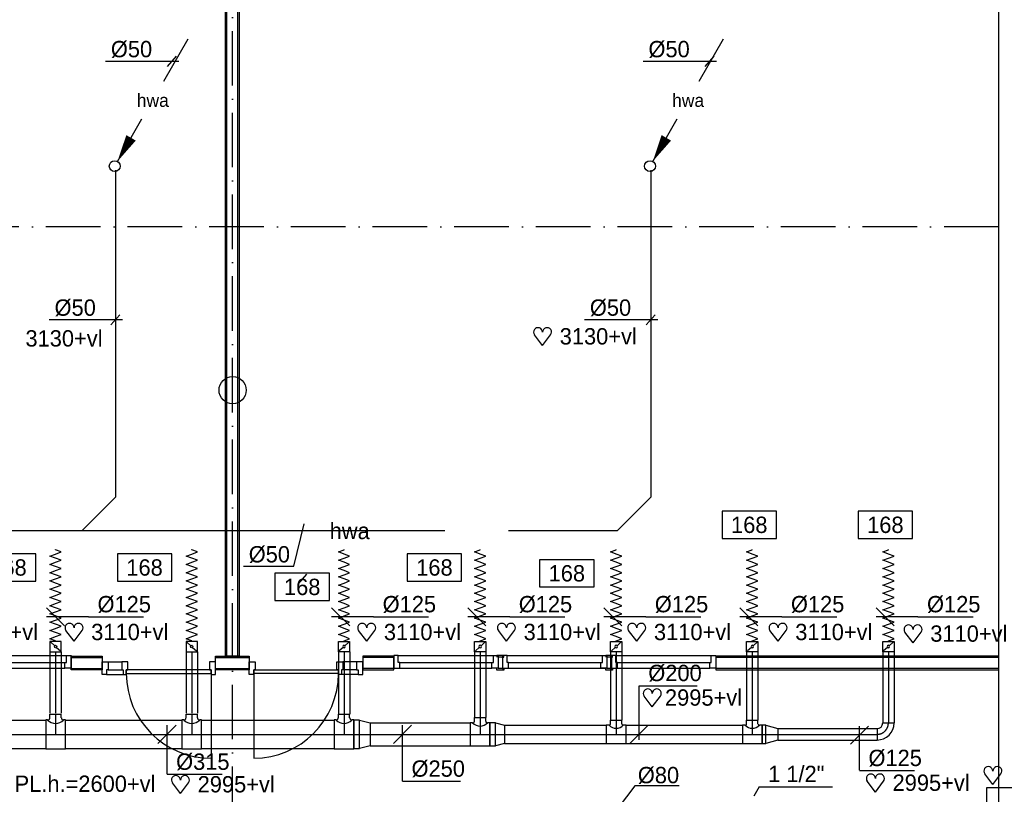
# Model space of a CAD drawing. Extents: x -39327 to 109237, y 358172 to 442272.
# Tile 89 of 96: x 91761 to 102613, y 406540 to 415074. Entities that reach past the tile are written whole.
import ezdxf
from ezdxf.enums import TextEntityAlignment as Align

# ---------------------------------------------------------------- set-up
doc = ezdxf.new("R2010")
doc.units = 0
doc.header["$LTSCALE"] = 100
for name, pattern in [('2322122', [47, 40, -7]), ('CENTER2', [11.25, 7.5, -1.25, 1.25, -1.25]), ('CENTER4', [5, 3.125, -0.625, 0.625, -0.625]), ('DASHDOT', [9, 6, -1.5, 0, -1.5]), ('LURETOUR', [6, 4, -2])]:
    doc.linetypes.add(name, pattern=pattern)
doc.layers.get('0').update_dxf_attribs({"linetype": 'CONTINUOUS'})
for name, color, linetype in [('AL$7----_STRAMIEN', 1, 'DASHDOT'), ('AL22----_BINNENWAND', 7, 'CONTINUOUS'), ('AL32----_BINNENKOZ', 7, 'CONTINUOUS'), ('AL32----_DRAAIRICHTING', 1, 'CONTINUOUS'), ('BOUW', 8, 'CONTINUOUS'), ('WL521---', 4, 'CONTINUOUS'), ('WL5627--', 4, 'CONTINUOUS'), ('WL570---', 3, 'CONTINUOUS'), ('WL570---_HARTLIJN', 1, 'CONTINUOUS'), ('WL570---_RETOUR', 3, 'CONTINUOUS'), ('WM$1----', 1, 'CONTINUOUS'), ('WM521---', 1, 'CONTINUOUS'), ('WM531---', 1, 'CONTINUOUS'), ('WM570---', 1, 'CONTINUOUS')]:
    doc.layers.add(name, color=color, linetype=linetype)
doc.styles.add('BURO-018', font='BUROFONT.shx', dxfattribs={"height": 180})

# ---------------------------------------------------------------- blocks, each defined once
blk = doc.blocks.new('LU-1D-K-FA')
at = {"color": 0, "linetype": 'CONTINUOUS'}
for p, q in [((-0.5, 125), (0.5, 125)), ((-0.5, -125), (0.5, -125))]:
    blk.add_line(p, q, dxfattribs=at)
at = {"layer": 'WL570---_HARTLIJN', "linetype": 'CENTER2'}
blk.add_line((-0.5, 0), (0.5, 0), dxfattribs=at)
blk = doc.blocks.new('LU-1D-K-C8')
at = {"color": 0, "linetype": 'CONTINUOUS'}
for p, q in [((-0.5, 100), (0.5, 100)), ((-0.5, -100), (0.5, -100))]:
    blk.add_line(p, q, dxfattribs=at)
at = {"layer": 'WL570---_HARTLIJN', "linetype": 'CENTER2'}
blk.add_line((-0.5, 0), (0.5, 0), dxfattribs=at)
blk = doc.blocks.new('LU-1D-K-13B')
at = {"color": 0, "linetype": 'CONTINUOUS'}
for p, q in [((-0.5, 157.5), (0.5, 157.5)), ((-0.5, -157.5), (0.5, -157.5))]:
    blk.add_line(p, q, dxfattribs=at)
at = {"layer": 'WL570---_HARTLIJN', "linetype": 'CENTER2'}
blk.add_line((-0.5, 0), (0.5, 0), dxfattribs=at)
blk = doc.blocks.new('LU-1D-F-7D3F4')
at = {"color": 0, "linetype": 'CONTINUOUS'}
for p, q in [((-506, 0), (-500, 0)), ((-500, 0), (-478, 62)), ((-478, 62), (-455, 0)), ((-455, 0), (-432, -62)), ((-432, -62), (-409, 0)), ((-409, 0), (-387, 62)), ((-387, 62), (-364, 0)), ((-364, 0), (-341, -62)), ((-341, -62), (-318, 0)), ((-318, 0), (-296, 62)), ((-296, 62), (-273, 0)), ((-273, 0), (-250, -62)), ((-250, -62), (-227, 0)), ((-227, 0), (-205, 62)), ((-205, 62), (-182, 0)), ((-182, 0), (-159, -62)), ((-159, -62), (-136, 0)), ((-136, 0), (-114, 62)), ((-114, 62), (-91, 0)), ((-91, 0), (-68, -62)), ((-68, -62), (-45, 0)), ((-45, 0), (-23, 62)), ((-23, 62), (0, 0)), ((0, 0), (23, -62)), ((23, -62), (45, 0)), ((45, 0), (68, 62)), ((68, 62), (91, 0)), ((91, 0), (114, -62)), ((114, -62), (136, 0)), ((136, 0), (159, 62)), ((159, 62), (182, 0)), ((182, 0), (205, -62)), ((205, -62), (227, 0)), ((227, 0), (250, 62)), ((250, 62), (273, 0)), ((273, 0), (296, -62)), ((296, -62), (318, 0)), ((318, 0), (341, 62)), ((341, 62), (364, 0)), ((364, 0), (387, -62)), ((387, -62), (409, 0)), ((409, 0), (432, 62)), ((432, 62), (455, 0)), ((455, 0), (478, -62)), ((478, -62), (500, 0)), ((500, 0), (506, 0))]:
    blk.add_line(p, q, dxfattribs=at)
blk = doc.blocks.new('LU-ORND')
at = {"color": 0, "linetype": 'CONTINUOUS'}
for p, q in [((-3, 1.5), (-3, -1.5)), ((3, 1.5), (-3, 1.5)), ((3, -1.5), (3, 1.5)), ((-3, -1.5), (3, -1.5))]:
    blk.add_line(p, q, dxfattribs=at)
blk = doc.blocks.new('*U147', base_point=(82047, 51541))
at = {"layer": 'WM570---', "linetype": 'CONTINUOUS'}
for p, q in [((81947, 51640), (82146, 51441)), ((82409, 51541), (81947, 51541)), ((82409, 51541), (83016, 51541))]:
    blk.add_line(p, q, dxfattribs=at)
at = {"layer": 'WM570---', "linetype": 'CONTINUOUS', "style": 'BURO-018'}
blk.add_text('%%c125', height=180, dxfattribs=at).set_placement((82509, 51591))
blk = doc.blocks.new('LU-1D-K-7D')
at = {"color": 0, "linetype": 'CONTINUOUS'}
for p, q in [((-0.5, 62.5), (0.5, 62.5)), ((-0.5, -62.5), (0.5, -62.5))]:
    blk.add_line(p, q, dxfattribs=at)
at = {"layer": 'WL570---_HARTLIJN', "linetype": 'CENTER2'}
blk.add_line((-0.5, 0), (0.5, 0), dxfattribs=at)
blk = doc.blocks.new('LU-1D-KL-7D70')
at = {"color": 0, "linetype": 'CONTINUOUS'}
for p, q in [((-56, 62), (-56, -62)), ((56, 62), (-56, 62)), ((47, 52), (9, 10)), ((56, -62), (56, 62)), ((-56, -62), (56, -62)), ((-9, -10), (-47, -52))]:
    blk.add_line(p, q, dxfattribs=at)
blk.add_circle((0, 0), 14.1, dxfattribs=at)
blk = doc.blocks.new('LU-1D-T-5A-13B7D5ADADD')
at = {"color": 0, "linetype": 'CONTINUOUS'}
for p, q in [((-62, 183), (-62, 222)), ((-62, 222), (62, 222)), ((62, 183), (62, 222)), ((-88, 158), (-109, 158)), ((-109, 158), (-109, -158)), ((109, 158), (88, 158)), ((109, -158), (109, 158)), ((-109, -158), (109, -158))]:
    blk.add_line(p, q, dxfattribs=at)
at = {"color": 0, "linetype": 'CONTINUOUS', "flags": 128}
for points in [[(-88, 158, 0.02182), (-85, 158, 0.037214), (-83, 158, 0.006436), (-80, 159, 0.02182), (-79, 159, 0.02182), (-77, 160, 0.02182), (-75, 161, 0.02182), (-73, 162, 0.02182), (-72, 163, 0.02182), (-70, 165, 0.02182), (-68, 167, 0.02182), (-67, 168, 0.02182), (-66, 170, 0.02182), (-65, 172, 0.02182), (-64, 174, 0.02182), (-64, 175, 0.006436), (-63, 178, 0.037214), (-63, 180, 0.02182), (-62, 183)], [(62, 183, 0.02182), (63, 180, 0.037214), (63, 178, 0.006436), (64, 175, 0.02182), (64, 174, 0.02182), (65, 172, 0.02182), (66, 170, 0.02182), (67, 168, 0.02182), (68, 167, 0.02182), (70, 165, 0.02182), (72, 163, 0.02182), (73, 162, 0.02182), (75, 161, 0.02182), (77, 160, 0.02182), (79, 159, 0.02182), (80, 159, 0.006436), (83, 158, 0.037214), (85, 158, 0.02182), (88, 158)]]:
    blk.add_lwpolyline(points, format="xyb", dxfattribs=at)
at = {"color": 0, "linetype": 'CONTINUOUS'}
blk.add_arc((0, 245), 124, 225, 315, dxfattribs=at)
at = {"layer": 'WL570---_HARTLIJN', "linetype": 'CENTER4'}
for p, q in [((0, 222), (0, 0)), ((-109, 0), (109, 0))]:
    blk.add_line(p, q, dxfattribs=at)
blk = doc.blocks.new('LU-1D-VCH-13BFA783C')
at = {"color": 0, "linetype": 'CONTINUOUS'}
for p, q in [((60, 157.5), (0, 157.5)), ((0, 157.5), (0, -157.5)), ((60, 157.5), (180.1, 125)), ((60, -157.5), (60, 157.5)), ((180.1, 125), (180.1, -125)), ((0, -157.5), (60, -157.5)), ((180.1, -125), (60, -157.5))]:
    blk.add_line(p, q, dxfattribs=at)
at = {"layer": 'WL570---_HARTLIJN', "linetype": 'CENTER4'}
blk.add_line((0, 0), (180.1, 0), dxfattribs=at)
blk = doc.blocks.new('LU-1D-T-5A-FA7D5ADAB9')
at = {"color": 0, "linetype": 'CONTINUOUS'}
for p, q in [((-82, 125), (-109, 125)), ((-109, 125), (-109, -125)), ((-62, 145), (-62, 185)), ((-62, 185), (62, 185)), ((62, 145), (62, 185)), ((109, 125), (82, 125)), ((109, -125), (109, 125)), ((-109, -125), (109, -125))]:
    blk.add_line(p, q, dxfattribs=at)
at = {"color": 0, "linetype": 'CONTINUOUS', "flags": 128}
for points in [[(-82, 125, 0.02182), (-80, 125, 0.037214), (-79, 125, 0.006436), (-76, 126, 0.02182), (-76, 126, 0.02182), (-74, 127, 0.02182), (-72, 128, 0.02182), (-71, 129, 0.02182), (-70, 130, 0.02182), (-68, 131, 0.02182), (-67, 132, 0.02182), (-66, 134, 0.02182), (-65, 135, 0.02182), (-64, 137, 0.02182), (-64, 138, 0.02182), (-63, 139, 0.006436), (-63, 142, 0.037214), (-63, 143, 0.02182), (-62, 145)], [(62, 145, 0.02182), (63, 143, 0.037214), (63, 142, 0.006436), (63, 139, 0.02182), (64, 138, 0.02182), (64, 137, 0.02182), (65, 135, 0.02182), (66, 134, 0.02182), (67, 132, 0.02182), (68, 131, 0.02182), (70, 130, 0.02182), (71, 129, 0.02182), (72, 128, 0.02182), (74, 127, 0.02182), (76, 126, 0.02182), (76, 126, 0.006436), (79, 125, 0.037214), (80, 125, 0.02182), (82, 125)]]:
    blk.add_lwpolyline(points, format="xyb", dxfattribs=at)
at = {"color": 0, "linetype": 'CONTINUOUS'}
blk.add_arc((0, 208), 117, 225, 315, dxfattribs=at)
at = {"layer": 'WL570---_HARTLIJN', "linetype": 'CENTER4'}
for p, q in [((0, 185), (0, 0)), ((-109, 0), (109, 0))]:
    blk.add_line(p, q, dxfattribs=at)
blk = doc.blocks.new('LU-1D-VCH-FAC8633C')
at = {"color": 0, "linetype": 'CONTINUOUS'}
for p, q in [((60, 125), (0, 125)), ((0, 125), (0, -125)), ((60, 125), (159.1, 100)), ((60, -125), (60, 125)), ((159.1, 100), (159.1, -100)), ((159.1, -100), (60, -125)), ((0, -125), (60, -125))]:
    blk.add_line(p, q, dxfattribs=at)
at = {"layer": 'WL570---_HARTLIJN', "linetype": 'CENTER4'}
blk.add_line((0, 0), (159.1, 0), dxfattribs=at)
blk = doc.blocks.new('LU-1D-T-5A-C87D5ADA9D')
at = {"color": 0, "linetype": 'CONTINUOUS'}
for p, q in [((-62, 116), (-62, 157)), ((-62, 157), (62, 157)), ((62, 116), (62, 157)), ((-78, 100), (-109, 100)), ((-109, 100), (-109, -100)), ((109, 100), (78, 100)), ((109, -100), (109, 100)), ((-109, -100), (109, -100))]:
    blk.add_line(p, q, dxfattribs=at)
at = {"color": 0, "linetype": 'CONTINUOUS', "flags": 128}
for points in [[(-78, 100, 0.02182), (-77, 100, 0.037214), (-76, 100, 0.006436), (-74, 101, 0.02182), (-73, 101, 0.02182), (-72, 101, 0.02182), (-70, 102, 0.02182), (-69, 103, 0.02182), (-68, 104, 0.02182), (-67, 105, 0.02182), (-66, 106, 0.02182), (-65, 107, 0.02182), (-65, 108, 0.02182), (-64, 109, 0.02182), (-63, 111, 0.02182), (-63, 111, 0.006436), (-63, 113, 0.037214), (-63, 114, 0.02182), (-62, 116)], [(62, 116, 0.02182), (63, 114, 0.037214), (63, 113, 0.006436), (63, 111, 0.02182), (63, 111, 0.02182), (64, 109, 0.02182), (65, 108, 0.02182), (65, 107, 0.02182), (66, 106, 0.02182), (67, 105, 0.02182), (68, 104, 0.02182), (69, 103, 0.02182), (70, 102, 0.02182), (72, 101, 0.02182), (73, 101, 0.02182), (74, 101, 0.006436), (76, 100, 0.037214), (77, 100, 0.02182), (78, 100)]]:
    blk.add_lwpolyline(points, format="xyb", dxfattribs=at)
at = {"color": 0, "linetype": 'CONTINUOUS'}
blk.add_arc((0, 178), 111, 225, 315, dxfattribs=at)
at = {"layer": 'WL570---_HARTLIJN', "linetype": 'CENTER4'}
for p, q in [((0, 157), (0, 0)), ((-109, 0), (109, 0))]:
    blk.add_line(p, q, dxfattribs=at)
blk = doc.blocks.new('LU-1D-VCH-C87D8628')
at = {"color": 0, "linetype": 'CONTINUOUS'}
for p, q in [((40, 100), (0, 100)), ((0, 100), (0, -100)), ((40, 100), (174.1, 62.5)), ((40, -100), (40, 100)), ((174.1, 62.5), (174.1, -62.5)), ((0, -100), (40, -100)), ((174.1, -62.5), (40, -100))]:
    blk.add_line(p, q, dxfattribs=at)
at = {"layer": 'WL570---_HARTLIJN', "linetype": 'CENTER4'}
blk.add_line((0, 0), (174.1, 0), dxfattribs=at)
blk = doc.blocks.new('LU-1D-B--1-7D5A7D')
at = {"color": 0, "linetype": 'CONTINUOUS'}
for p, q in [((-125, -62.5), (-125, 62.5)), ((-62.5, -125), (62.5, -125))]:
    blk.add_line(p, q, dxfattribs=at)
for radius in [187.5, 62.5]:
    blk.add_arc((-125, -125), radius, 0, 90, dxfattribs=at)
at = {"layer": 'WL570---_HARTLIJN', "linetype": 'CENTER4'}
blk.add_arc((-125, -125), 125, 0, 90, dxfattribs=at)
blk = doc.blocks.new('HART')
at = {"color": 1}
for q in [(-39.7, 52.4), (39.7, 52.4)]:
    blk.add_line((0, 0), q, dxfattribs=at)
for centre, start, end in [((-22.1, 65.7), 0, 217.1867), ((22.1, 65.7), 322.8133, 180)]:
    blk.add_arc(centre, 22.1, start, end, dxfattribs=at)
blk = doc.blocks.new('LDV3')
at = {"color": 0, "linetype": 'CONTINUOUS'}
for p, q in [((4.5, 7.794), (6.75, 11.691)), ((0.25, 0.433), (2.5, 4.33))]:
    blk.add_line(p, q, dxfattribs=at)
blk.add_lwpolyline([(0.25, 0.433, 0, 1, 0), (1.5, 2.598, 1, 1, 0)], format="xyseb", dxfattribs=at)
blk.add_circle((0, 0), 0.5, dxfattribs=at)
at = {"color": 0, "linetype": 'CONTINUOUS', "style": 'BURO-018'}
blk.add_attdef('LD_TEXT1', text='', height=1.8, dxfattribs=at).set_placement((3.5, 6.062), align=Align.MIDDLE)
blk = doc.blocks.new('2322122-2')
at = {"layer": 'WM521---', "color": 0, "style": 'BURO-018'}
blk.add_text('hwa', height=180, rotation=360, dxfattribs=at).set_placement((95398, 409445), align=Align.MIDDLE)

msp = doc.modelspace()

# ---------------------------------------------------------------- linework, layer by layer
at = {"color": 1, "linetype": 'CONTINUOUS'}
for q in [(99850.8, 406519), (100720, 406624.3)]:
    msp.add_line((99910, 406624.3), q, dxfattribs=at)
at = {"layer": 'AL$7----_STRAMIEN', "color": 1}
for p, q in [((94108, 402646.7), (94108, 423182.2)), ((102551.4, 412792.8), (41806.3, 412792.8))]:
    msp.add_line(p, q, dxfattribs=at)
at = {"layer": 'AL22----_BINNENWAND', "color": 8, "linetype": 'CONTINUOUS'}
for p, q in [((102551.4, 404750.8), (102551.4, 422366)), ((94045, 408062.8), (94045, 418939.8)), ((94165, 408062.8), (94165, 418939.8)), ((92326.8, 408047.8), (92668.9, 408047.8)), ((93920, 408047.8), (94290, 408047.8)), ((95883.1, 408047.8), (95541.1, 408047.8)), ((95883.1, 408047.8), (95541.1, 408047.8)), ((102551.4, 408047.8), (99433.1, 408047.6)), ((92326.9, 407927.8), (92668.9, 407927.8)), ((93920, 407927.8), (94290, 407927.8)), ((95883.1, 407927.8), (95541, 407927.8)), ((95883.1, 407927.8), (95541, 407927.8)), ((102551.4, 407927.8), (99433.1, 407927.6))]:
    msp.add_line(p, q, dxfattribs=at)
at = {"layer": 'AL22----_BINNENWAND', "color": 8}
for p, q in [((94030, 408062.8), (94030, 418939.8)), ((94180, 418939.8), (94180, 408062.8)), ((92326.8, 408062.8), (92668.9, 408062.8)), ((92326.9, 407912.8), (92326.8, 408062.8)), ((92668.9, 408062.8), (92668.9, 407912.8)), ((93920, 408062.8), (94290, 408062.8)), ((93920, 407912.8), (93920, 408062.8)), ((94180, 408062.8), (94030, 408062.8)), ((94290, 408062.8), (94290, 407912.8)), ((95541.1, 408062.8), (95541, 407912.8)), ((95541.1, 408062.8), (95541, 407912.8)), ((95883.1, 408062.8), (95541.1, 408062.8)), ((95883.1, 408062.8), (95541.1, 408062.8)), ((95883.1, 407912.8), (95883.1, 408062.8)), ((95883.1, 407912.8), (95883.1, 408062.8)), ((102551.4, 408062.8), (99433.1, 408062.6)), ((99433.1, 408062.6), (99433.1, 407912.6)), ((92668.9, 407912.8), (92326.9, 407912.8)), ((94290, 407912.8), (93920, 407912.8)), ((95541, 407912.8), (95883.1, 407912.8)), ((95541, 407912.8), (95883.1, 407912.8)), ((99433.1, 407912.6), (102551.4, 407912.8))]:
    msp.add_line(p, q, dxfattribs=at)
msp.add_circle((94108, 410992.8), 150, dxfattribs=at)
at = {"layer": 'AL32----_BINNENKOZ', "color": 8}
for p, q in [((95883.1, 408069.8), (95883.1, 407930.8)), ((95933.1, 408069.8), (95883.1, 408069.8)), ((95933.1, 408069.8), (95883.1, 408069.8)), ((95883.1, 408069.8), (95883.1, 407930.8)), ((95933.1, 408069.8), (96983.1, 408069.8)), ((95933.1, 407993.8), (95933.1, 408069.8)), ((95933.1, 408069.8), (96983.1, 408069.8)), ((95933.1, 407993.8), (95933.1, 408069.8)), ((96983.1, 407993.8), (96983.1, 408069.8)), ((96983.1, 408069.8), (97033.1, 408069.8)), ((96983.1, 408069.8), (97033.1, 408069.8)), ((96983.1, 407993.8), (96983.1, 408069.8)), ((97033, 408068.3), (97020.5, 408068.3)), ((97020.5, 408068.3), (97020.5, 408050.3)), ((97020.5, 408068.3), (97020.5, 408050.3)), ((97033, 408068.3), (97020.5, 408068.3)), ((97095.6, 408068.3), (97033, 408068.3)), ((97095.6, 408068.3), (97033, 408068.3)), ((97083.1, 408050.3), (97033, 408050.3)), ((97033, 408050.3), (97033, 408044.8)), ((97033, 408050.3), (97033, 408044.8)), ((97083.1, 408050.3), (97033, 408050.3)), ((97033.1, 408069.8), (97033.1, 407930.8)), ((97033.1, 408069.8), (97033.1, 407930.8)), ((97133.1, 408069.8), (97083.1, 408069.8)), ((97083.1, 408069.8), (97083.1, 407930.8)), ((97083.1, 408050.3), (97095.6, 408050.3)), ((97083.1, 408044.8), (97083.1, 408050.3)), ((97083.1, 408044.8), (97083.1, 408050.3)), ((97083.1, 408050.3), (97095.6, 408050.3)), ((97095.6, 408050.3), (97095.6, 408068.3)), ((97095.6, 408050.3), (97095.6, 408068.3)), ((97133.1, 407993.8), (97133.1, 408069.8)), ((97133.1, 408069.8), (97759.1, 408069.8)), ((97143.1, 408069.8), (98216.6, 408069.8)), ((97637.5, 408069.8), (98183.1, 408069.8)), ((98183.1, 408069.8), (98233.1, 408069.8)), ((98183.1, 407993.8), (98183.1, 408069.8)), ((98220.5, 408068.3), (98220.5, 408050.3)), ((98233, 408068.3), (98220.5, 408068.3)), ((98295.6, 408068.3), (98233, 408068.3)), ((98233, 408050.3), (98233, 408044.8)), ((98283.1, 408050.3), (98233, 408050.3)), ((98233.1, 408069.8), (98233.1, 407930.8)), ((98333.1, 408069.8), (98283.1, 408069.8)), ((98283.1, 408069.8), (98283.1, 407930.8)), ((98283.1, 408044.8), (98283.1, 408050.3)), ((98283.1, 408050.3), (98295.6, 408050.3)), ((98295.6, 408050.3), (98295.6, 408068.3)), ((98333.1, 408069.8), (99383.1, 408069.8)), ((98333.1, 407993.8), (98333.1, 408069.8)), ((99383.1, 408069.8), (99433.1, 408069.8)), ((99383.1, 407993.8), (99383.1, 408069.8)), ((99433.1, 408069.8), (99433.1, 407930.8)), ((92668.9, 407861.3), (92668.9, 408000.3)), ((92668.9, 408000.3), (92735.9, 408000.3)), ((92735.9, 408000.3), (92885.9, 408000.3)), ((92735.9, 408000.3), (92735.9, 407912.3)), ((92952.9, 408000.3), (92885.9, 408000.3)), ((92885.9, 408000.3), (92885.9, 407912.3)), ((92952.9, 407912.3), (92952.9, 408000.3)), ((93919.9, 408000.3), (93852.9, 408000.3)), ((93852.9, 408000.3), (93852.9, 407912.3)), ((93919.9, 407861.3), (93919.9, 408000.3)), ((94290.1, 407861.3), (94290.1, 408000.3)), ((94290.1, 408000.3), (94357.1, 408000.3)), ((94357.1, 408000.3), (94357.1, 407912.3)), ((95257.1, 407912.3), (95257.1, 408000.3)), ((95257.1, 408000.3), (95324.1, 408000.3)), ((95257.1, 408000.3), (95324.1, 408000.3)), ((95257.1, 407912.3), (95257.1, 408000.3)), ((95474.1, 408000.3), (95324.1, 408000.3)), ((95324.1, 408000.3), (95324.1, 407912.3)), ((95474.1, 408000.3), (95324.1, 408000.3)), ((95324.1, 408000.3), (95324.1, 407912.3)), ((95541.1, 408000.3), (95474.1, 408000.3)), ((95474.1, 408000.3), (95474.1, 407912.3)), ((95474.1, 408000.3), (95474.1, 407912.3)), ((95541.1, 408000.3), (95474.1, 408000.3)), ((95541.1, 407861.3), (95541.1, 408000.3)), ((95541.1, 407861.3), (95541.1, 408000.3)), ((95950.1, 407993.8), (95933.1, 407993.8)), ((95950.1, 407993.8), (95933.1, 407993.8)), ((95950.1, 407993.8), (96966.1, 407993.8)), ((95950.1, 407930.8), (95950.1, 407993.8)), ((95950.1, 407993.8), (96966.1, 407993.8)), ((95950.1, 407930.8), (95950.1, 407993.8)), ((96966.1, 407930.8), (96966.1, 407993.8)), ((96966.1, 407993.8), (96983.1, 407993.8)), ((96966.1, 407993.8), (96983.1, 407993.8)), ((96966.1, 407930.8), (96966.1, 407993.8)), ((97150.1, 407993.8), (97133.1, 407993.8)), ((97150.1, 407930.8), (97150.1, 407993.8)), ((97150.1, 407993.8), (97826.2, 407993.8)), ((97629.5, 407993.8), (98166.1, 407993.8)), ((98166.1, 407993.8), (98183.1, 407993.8)), ((98166.1, 407930.8), (98166.1, 407993.8)), ((98350.1, 407993.8), (98333.1, 407993.8)), ((98350.1, 407993.8), (99366.1, 407993.8)), ((98350.1, 407930.8), (98350.1, 407993.8)), ((99366.1, 407993.8), (99383.1, 407993.8)), ((99366.1, 407930.8), (99366.1, 407993.8)), ((92718.9, 407861.3), (92668.9, 407861.3)), ((92735.9, 407912.3), (92718.9, 407912.3)), ((92718.9, 407912.3), (92718.9, 407861.3)), ((92718.9, 407861.3), (92902.9, 407861.3)), ((92735.9, 407912.3), (92885.9, 407912.3)), ((92885.9, 407912.3), (92902.9, 407912.3)), ((92902.9, 407912.3), (92902.9, 407861.3)), ((92902.9, 407861.3), (92935.9, 407861.3)), ((92902.9, 407861.3), (92935.9, 407861.3)), ((92935.9, 407912.3), (92935.9, 407872.3)), ((93869.9, 407912.3), (92935.9, 407912.3)), ((92935.9, 407861.3), (92935.9, 407912.3)), ((92935.9, 407912.3), (92952.9, 407912.3)), ((92935.9, 407872.3), (93869.9, 407872.3)), ((93852.9, 407912.3), (93869.9, 407912.3)), ((93869.9, 407872.3), (93869.9, 407912.3)), ((93869.9, 407912.3), (93869.9, 407861.3)), ((93869.9, 407861.3), (93919.9, 407861.3)), ((94340.1, 407861.3), (94290.1, 407861.3)), ((94357.1, 407912.3), (94340.1, 407912.3)), ((94340.1, 407912.3), (94340.1, 407861.3)), ((94340.1, 407872.3), (94340.1, 407912.3)), ((94340.1, 407912.3), (95274.1, 407912.3)), ((95274.1, 407872.3), (94340.1, 407872.3)), ((95274.1, 407912.3), (95257.1, 407912.3)), ((95274.1, 407912.3), (95257.1, 407912.3)), ((95274.1, 407861.3), (95274.1, 407912.3)), ((95274.1, 407912.3), (95274.1, 407872.3)), ((95274.1, 407912.3), (95274.1, 407872.3)), ((95274.1, 407861.3), (95274.1, 407912.3)), ((95307.1, 407861.3), (95274.1, 407861.3)), ((95307.1, 407861.3), (95274.1, 407861.3)), ((95307.1, 407861.3), (95274.1, 407861.3)), ((95307.1, 407861.3), (95274.1, 407861.3)), ((95324.1, 407912.3), (95307.1, 407912.3)), ((95307.1, 407912.3), (95307.1, 407861.3)), ((95307.1, 407912.3), (95307.1, 407861.3)), ((95324.1, 407912.3), (95307.1, 407912.3)), ((95491.1, 407861.3), (95307.1, 407861.3)), ((95491.1, 407861.3), (95307.1, 407861.3)), ((95474.1, 407912.3), (95324.1, 407912.3)), ((95474.1, 407912.3), (95324.1, 407912.3)), ((95474.1, 407912.3), (95491.1, 407912.3)), ((95474.1, 407912.3), (95491.1, 407912.3)), ((95491.1, 407912.3), (95491.1, 407861.3)), ((95491.1, 407912.3), (95491.1, 407861.3)), ((95491.1, 407861.3), (95541.1, 407861.3)), ((95491.1, 407861.3), (95541.1, 407861.3)), ((95883.1, 407930.8), (95950.1, 407930.8)), ((95883.1, 407930.8), (95950.1, 407930.8)), ((95950.1, 407930.8), (96966.1, 407930.8)), ((95950.1, 407930.8), (96966.1, 407930.8)), ((97033.1, 407930.8), (96966.1, 407930.8)), ((97033.1, 407930.8), (96966.1, 407930.8)), ((97020.5, 407907.3), (97020.5, 407925.3)), ((97020.5, 407907.3), (97020.5, 407925.3)), ((97033, 407907.3), (97020.5, 407907.3)), ((97033, 407907.3), (97020.5, 407907.3)), ((97033, 407925.3), (97033, 407930.8)), ((97033, 407925.3), (97033, 407930.8)), ((97083.1, 407925.3), (97033, 407925.3)), ((97083.1, 407925.3), (97033, 407925.3)), ((97095.6, 407907.3), (97033, 407907.3)), ((97095.6, 407907.3), (97033, 407907.3)), ((97083.1, 407930.8), (97083.1, 407925.3)), ((97083.1, 407930.8), (97150.1, 407930.8)), ((97083.1, 407930.8), (97083.1, 407925.3)), ((97083.1, 407925.3), (97095.6, 407925.3)), ((97083.1, 407925.3), (97095.6, 407925.3)), ((97095.6, 407925.3), (97095.6, 407907.3)), ((97095.6, 407925.3), (97095.6, 407907.3)), ((97150.1, 407930.8), (97815, 407930.8)), ((97160.1, 407930.8), (98216.6, 407930.8)), ((97629.5, 407930.8), (98166.1, 407930.8)), ((98233.1, 407930.8), (98166.1, 407930.8)), ((98220.5, 407907.3), (98220.5, 407925.3)), ((98233, 407907.3), (98220.5, 407907.3)), ((98233, 407925.3), (98233, 407930.8)), ((98283.1, 407925.3), (98233, 407925.3)), ((98295.6, 407907.3), (98233, 407907.3)), ((98283.1, 407930.8), (98283.1, 407925.3)), ((98283.1, 407930.8), (98350.1, 407930.8)), ((98283.1, 407925.3), (98295.6, 407925.3)), ((98295.6, 407925.3), (98295.6, 407907.3)), ((98350.1, 407930.8), (99366.1, 407930.8)), ((99433.1, 407930.8), (99366.1, 407930.8))]:
    msp.add_line(p, q, dxfattribs=at)
for points in [[(91226.9, 408069.8), (92276.9, 408069.8)], [(92326.9, 408069.8), (92326.9, 407930.8), (92259.9, 407930.8), (92259.9, 407993.8), (92276.9, 407993.8), (92276.9, 408069.8), (92326.9, 408069.8)], [(97083.1, 408069.8), (97083.1, 407930.8), (97150.1, 407930.8), (97150.1, 407993.8), (97133.1, 407993.8), (97133.1, 408069.8), (97083.1, 408069.8)], [(91243.9, 407993.8), (92259.9, 407993.8)], [(91243.9, 407930.8), (92259.9, 407930.8)]]:
    msp.add_lwpolyline(points, dxfattribs=at)
at = {"layer": 'AL32----_DRAAIRICHTING', "color": 8}
for p, q in [((93869.9, 407872.3), (93869.9, 406938.3)), ((94340.1, 407872.3), (94340.1, 406938.3))]:
    msp.add_line(p, q, dxfattribs=at)
for centre, start, end in [((93869.9, 407872.3), 180, 270), ((94340.1, 407872.3), 270, 0)]:
    msp.add_arc(centre, 934, start, end, dxfattribs=at)
at = {"layer": 'WL521---', "linetype": '2322122'}
for p, q in [((92815.8, 413417), (92815.8, 409813)), ((98715.8, 413417), (98715.8, 409813)), ((92815.8, 409813), (92448.2, 409445.3)), ((98715.8, 409813), (98348.2, 409445.3)), ((80842.5, 409445.3), (92448.2, 409445.3)), ((92448.2, 409445.3), (98348.2, 409445.3))]:
    msp.add_line(p, q, dxfattribs=at)
at = {"layer": 'WL5627--', "color": 1}
for p, q in [((102420.5, 405978.6), (102420.5, 406616)), ((102420.5, 406616), (103082.4, 406616))]:
    msp.add_line(p, q, dxfattribs=at)
at = {"layer": 'WL570---', "color": 1}
for p, q in [((93485.2, 414671.4), (93387.4, 414560.4)), ((99410.3, 414671.4), (99312.6, 414560.4)), ((92707.1, 414617.6), (93514.7, 414617.6)), ((98632.2, 414617.6), (99439.8, 414617.6)), ((92086.6, 411769.9), (92894.2, 411769.9)), ((92864.7, 411823.7), (92766.9, 411712.7)), ((97986.6, 411769.9), (98794.2, 411769.9)), ((98764.7, 411823.7), (98666.9, 411712.7)), ((94226.4, 409052.1), (94784, 409052.1)), ((94922.8, 408966.6), (94825, 408855.6))]:
    msp.add_line(p, q, dxfattribs=at)
at = {"layer": 'WM$1----', "color": 1}
msp.add_line((94784, 409052.1), (94895.5, 409521.8), dxfattribs=at)
at = {"layer": 'WM531---'}
for p, q in [((98539, 406632.6), (98358.8, 406390.3)), ((99028.3, 406632.6), (98539, 406632.6))]:
    msp.add_line(p, q, dxfattribs=at)
at = {"layer": 'WM570---', "linetype": 'CONTINUOUS'}
for p, q in [((98589.3, 407139.5), (98589.3, 407736.9)), ((98589.3, 407736.9), (99229.3, 407736.9)), ((93484.4, 407300.6), (93285, 407101.2)), ((93384.7, 406762), (93384.7, 407300.9)), ((96079.2, 407300.6), (95879.8, 407101.2)), ((95979.5, 406683.9), (95979.5, 407300.9)), ((98489.6, 407102.9), (98689, 407302.3)), ((101115.5, 407290.6), (100916.1, 407091.2)), ((101015.8, 406806.5), (101015.8, 407290.9)), ((93384.7, 406762), (93991.1, 406762)), ((101015.8, 406801.1), (101622.2, 406801.1)), ((95979.5, 406683.9), (96619.4, 406683.9))]:
    msp.add_line(p, q, dxfattribs=at)

# ---------------------------------------------------------------- block references
at = {"layer": 'WL521---', "color": 2}
ref = msp.add_blockref('LDV3', (92808, 413460.8), dxfattribs=dict(at, xscale=120, yscale=120, zscale=120))
ref.add_attrib('LD_TEXT1', 'hwa', dxfattribs={"layer": '0', "color": 1, "linetype": 'CONTINUOUS', "height": 144, "style": 'BURO-018'}).set_placement((93228, 414188.3), align=Align.MIDDLE)
ref = msp.add_blockref('LDV3', (98708, 413460.8), dxfattribs=dict(at, xscale=120, yscale=120, zscale=120))
ref.add_attrib('LD_TEXT1', 'hwa', dxfattribs={"layer": '0', "color": 1, "linetype": 'CONTINUOUS', "height": 144, "style": 'BURO-018'}).set_placement((99128, 414188.3), align=Align.MIDDLE)
at = {"layer": 'WL570---_RETOUR', "linetype": 'LURETOUR'}
for name, p, rotation in [('LU-1D-F-7D3F4', (92156.7, 408732), 90), ('LU-1D-F-7D3F4', (93656.7, 408732), 90), ('LU-1D-T-5A-FA7D5ADAB9', (96835.3, 407200.9), 359.9999999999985), ('LU-1D-VCH-FAC8633C', (96944.4, 407200.9), 359.9999999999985), ('LU-1D-T-5A-C87D5ADA9D', (99835.3, 407200.9), 1.136801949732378e-12), ('LU-1D-VCH-C87D8628', (99944.4, 407200.9), 1.136801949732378e-12), ('LU-1D-B--1-7D5A7D', (101335.3, 407200.9), 270)]:
    msp.add_blockref(name, p, dxfattribs=dict(at, rotation=rotation))
for name, p, xscale, rotation in [('LU-1D-F-7D3F4', (95335.3, 408732), -1, 270), ('LU-1D-F-7D3F4', (96835.3, 408732), -1, 270), ('LU-1D-F-7D3F4', (98335.3, 408732), -1, 270), ('LU-1D-F-7D3F4', (99835.3, 408732), -1, 270), ('LU-1D-F-7D3F4', (101335.3, 408732), -1, 270), ('LU-1D-K-7D', (92156.7, 407772.2), 674.3736421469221, 270), ('LU-1D-K-7D', (93656.7, 407772.2), 674.3736421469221, 270), ('LU-1D-K-7D', (95335.3, 407766.2), 686.3915271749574, 270), ('LU-1D-K-7D', (96835.3, 407747.8), 723.239708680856, 270), ('LU-1D-K-7D', (98335.3, 407733.8), 751.239708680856, 270), ('LU-1D-K-7D', (99835.3, 407733.8), 751.2397086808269, 270), ('LU-1D-K-7D', (101335.3, 407717.6), 783.5397086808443, 270), ('LU-1D-K-FA', (96175.4, 407200.9), 1101.715200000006, 359.9999999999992), ('LU-1D-K-7D', (100664.4, 407200.9), 1091.799999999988, 359.9999999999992)]:
    msp.add_blockref(name, p, dxfattribs=dict(at, xscale=xscale, rotation=rotation))
at = {"layer": 'WL570---_RETOUR', "linetype": 'CONTINUOUS', "rotation": 90}
for p in [(92156.7, 408167.6), (93656.7, 408167.6)]:
    msp.add_blockref('LU-1D-KL-7D70', p, dxfattribs=at)
at = {"layer": 'WL570---_RETOUR', "linetype": 'CONTINUOUS', "xscale": -1, "rotation": 270}
for p in [(95335.3, 408167.6), (96835.3, 408167.6), (98335.3, 408167.6), (99835.3, 408167.6), (101335.3, 408167.6)]:
    msp.add_blockref('LU-1D-KL-7D70', p, dxfattribs=at)
at = {"layer": 'WL570---_RETOUR', "linetype": 'LURETOUR'}
for name, p in [('LU-1D-T-5A-13B7D5ADADD', (92156.7, 407200.9)), ('LU-1D-T-5A-13B7D5ADADD', (93656.7, 407200.9)), ('LU-1D-T-5A-13B7D5ADADD', (95335.3, 407200.9)), ('LU-1D-VCH-13BFA783C', (95444.4, 407200.9)), ('LU-1D-T-5A-C87D5ADA9D', (98335.3, 407200.9))]:
    msp.add_blockref(name, p, dxfattribs=at)
for name, p, xscale in [('LU-1D-K-13B', (91722.8, 407200.9), 649.6837539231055), ('LU-1D-K-13B', (92906.7, 407200.9), 1281.830399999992), ('LU-1D-K-13B', (94496, 407200.9), 1460.444863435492), ('LU-1D-K-C8', (97664.9, 407200.9), 1122.699999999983), ('LU-1D-K-C8', (99085.3, 407200.9), 1281.799999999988)]:
    msp.add_blockref(name, p, dxfattribs=dict(at, xscale=xscale))
at = {"layer": 'WM521---'}
msp.add_blockref('2322122-2', (0, 0), dxfattribs=at)
at = {"layer": 'WM570---', "xscale": 2.25, "yscale": 2.25, "zscale": 2.25}
for p in [(97523.4, 411483.6), (92359.6, 408226.2), (95585.5, 408226.2), (97125.6, 408226.2), (98562, 408226.2), (100119.5, 408226.2), (101607.7, 408208.9), (98733.2, 407504.3), (93532.6, 406548.7), (101192.1, 406565.6), (102486.7, 406648.1)]:
    msp.add_blockref('HART', p, dxfattribs=at)
at = {"layer": 'WM570---'}
ref = msp.add_blockref('LU-ORND', (99802.2, 409509.3), dxfattribs=dict(at, xscale=100, yscale=100, zscale=100))
ref.add_attrib('LU_TEXT1', '168', dxfattribs={"layer": '0', "color": 1, "linetype": 'CONTINUOUS', "height": 180, "style": 'BURO-018'}).set_placement((99802.2, 409509.3), align=Align.MIDDLE)
ref = msp.add_blockref('LU-ORND', (101302.2, 409509.3), dxfattribs=dict(at, xscale=100, yscale=100, zscale=100))
ref.add_attrib('LU_TEXT1', '168', dxfattribs={"layer": '0', "color": 1, "linetype": 'CONTINUOUS', "height": 180, "style": 'BURO-018'}).set_placement((101302.2, 409509.3), align=Align.MIDDLE)
ref = msp.add_blockref('LU-ORND', (91637.1, 409039.2), dxfattribs=dict(at, xscale=100, yscale=100, zscale=100))
ref.add_attrib('LU_TEXT1', '168', dxfattribs={"layer": '0', "color": 1, "linetype": 'CONTINUOUS', "height": 180, "style": 'BURO-018'}).set_placement((91637.1, 409039.2), align=Align.MIDDLE)
ref = msp.add_blockref('LU-ORND', (93137.1, 409039.2), dxfattribs=dict(at, xscale=100, yscale=100, zscale=100))
ref.add_attrib('LU_TEXT1', '168', dxfattribs={"layer": '0', "color": 1, "linetype": 'CONTINUOUS', "height": 180, "style": 'BURO-018'}).set_placement((93137.1, 409039.2), align=Align.MIDDLE)
ref = msp.add_blockref('LU-ORND', (96331.9, 409039.2), dxfattribs=dict(at, xscale=100, yscale=100, zscale=100))
ref.add_attrib('LU_TEXT1', '168', dxfattribs={"layer": '0', "color": 1, "linetype": 'CONTINUOUS', "height": 180, "style": 'BURO-018'}).set_placement((96331.9, 409039.2), align=Align.MIDDLE)
ref = msp.add_blockref('LU-ORND', (97791.4, 408975.1), dxfattribs=dict(at, xscale=100, yscale=100, zscale=100))
ref.add_attrib('LU_TEXT1', '168', dxfattribs={"layer": '0', "color": 1, "linetype": 'CONTINUOUS', "height": 180, "style": 'BURO-018'}).set_placement((97791.4, 408975.1), align=Align.MIDDLE)
ref = msp.add_blockref('LU-ORND', (94874.6, 408825.5), dxfattribs=dict(at, xscale=100, yscale=100, zscale=100))
ref.add_attrib('LU_TEXT1', '168', dxfattribs={"layer": '0', "color": 1, "linetype": 'CONTINUOUS', "height": 180, "style": 'BURO-018'}).set_placement((94874.6, 408825.5), align=Align.MIDDLE)
for p in [(92156.7, 408495.3), (95299.2, 408495.3), (96799.2, 408495.3), (98299.2, 408495.3), (99799.2, 408495.3), (101299.2, 408495.3)]:
    msp.add_blockref('*U147', p, dxfattribs=at)

# ---------------------------------------------------------------- texts
at = {"color": 1, "linetype": 'CONTINUOUS', "style": 'BURO-018'}
msp.add_text('1 1/2"', height=180, dxfattribs=at).set_placement((100010, 406674.3))
at = {"layer": 'BOUW', "color": 1, "style": 'BURO-018'}
for s, p in [('PL.h.=2600+vl', (91704.6, 406566.6)), ('%%c80', (98573.9, 406662))]:
    msp.add_text(s, height=180, dxfattribs=at).set_placement(p)
at = {"layer": 'WM$1----', "color": 1, "style": 'BURO-018'}
for p in [(92765.6, 414660.2), (98690.8, 414660.2), (92145.1, 411812.5), (98045.1, 411812.5), (94285, 409094.7)]:
    msp.add_text('%%C50', height=180, dxfattribs=at).set_placement(p)
at = {"layer": 'WM570---', "color": 1, "style": 'BURO-018'}
for s, p in [('3130+vl', (91824.1, 411473.4)), ('3130+vl', (97712.8, 411495.9)), ('3110+vl', (91112.7, 408238.5)), ('3110+vl', (92549, 408238.5)), ('3110+vl', (95774.9, 408238.5)), ('3110+vl', (97315, 408238.5)), ('3110+vl', (98751.4, 408238.5)), ('3110+vl', (100308.9, 408238.5)), ('3110+vl', (101797.1, 408221.2)), ('2995+vl', (98873, 407516.5)), ('2995+vl', (93722, 406561)), ('2995+vl', (101381.5, 406577.9))]:
    msp.add_text(s, height=180, dxfattribs=at).set_placement(p)
at = {"layer": 'WM570---', "linetype": 'CONTINUOUS', "style": 'BURO-018'}
for s, p in [('%%c200', (98689.3, 407786.9)), ('%%c315', (93484.7, 406809.9)), ('%%c125', (101115.8, 406851.1)), ('%%c250', (96079.5, 406733.9))]:
    msp.add_text(s, height=180, dxfattribs=at).set_placement(p)

doc.saveas('drawing.dxf')
